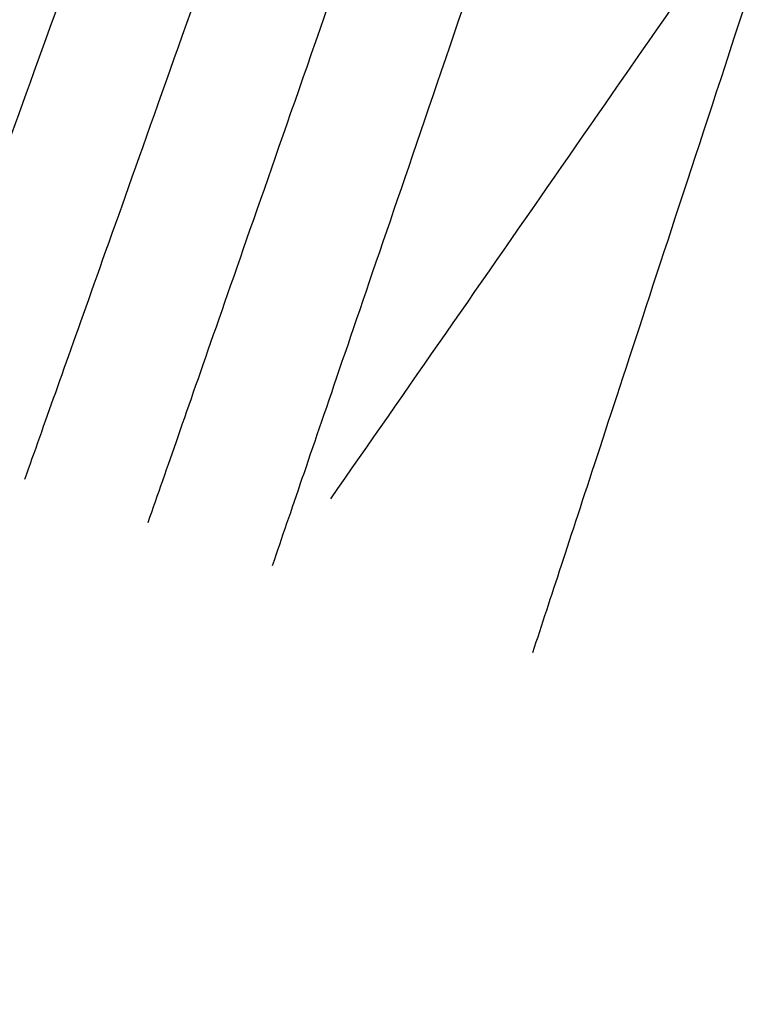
# Model space of a CAD drawing. Header units: millimetres. Extents: x -418 to 440, y -273 to 486.
# Tile 20 of 256: x -306.42 to -301.67, y -229.25 to -222.94. Entities that reach past the tile are written whole.
import ezdxf

# ---------------------------------------------------------------- set-up
doc = ezdxf.new("R2010")
doc.units = ezdxf.units.MM
doc.layers.add('mousse 2', color=7, linetype='Continuous', true_color=0x616161)

msp = doc.modelspace()

# ---------------------------------------------------------------- linework, layer by layer
at = {"layer": 'mousse 2'}
for points, degree in [([(-196.9567, -58.5521, 420), (-269.7323, -176.2673, 420), (-304.434, -226.0143, 385.0174)], 2), ([(-300.3607, -227.4009, 385.0909), (-304.3592, -240.205, 377.0932), (-305.0981, -245.9862, 361.4559), (-304.6724, -244.5794, 345.1008)], 3), ([(-312.2063, -242.0985, 345.1002), (-305.1136, -235.3331, 247.3788), (-298.021, -228.5677, 149.6574)], 2), ([(-310.0159, -242.8633, 345.1004), (-302.951, -236.0116, 247.3806), (-295.8861, -229.1599, 149.6607)], 2)]:
    msp.add_open_spline(points, degree=degree, dxfattribs=at)
for points, weights in [([(-307.9574, -225.3203, 149.6398), (-304.6722, -216.405, 40), (-266.6211, -113.142, 40)], [1, 0.73699912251, 1]), ([(-307.1747, -225.6062, 149.641), (-303.9429, -216.6726, 40), (-266.5054, -113.1842, 40)], [1, 0.736995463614, 1]), ([(-306.3913, -225.8871, 149.6423), (-303.2129, -216.9355, 40), (-266.3896, -113.2257, 40)], [1, 0.736991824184, 1]), ([(-305.6015, -226.1649, 149.6437), (-302.4771, -217.1956, 40), (-266.2735, -113.2665, 40)], [1, 0.736988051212, 1]), ([(-304.8044, -226.4401, 149.6451), (-301.7344, -217.4532, 40), (-266.1571, -113.3067, 40)], [1, 0.736984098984, 1]), ([(-303.1368, -226.9983, 149.6481), (-300.1808, -217.9759, 40), (-265.9149, -113.3877, 40)], [1, 0.736975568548, 1])]:
    msp.add_rational_spline(points, weights, degree=2, dxfattribs=at)

doc.saveas('drawing.dxf')
